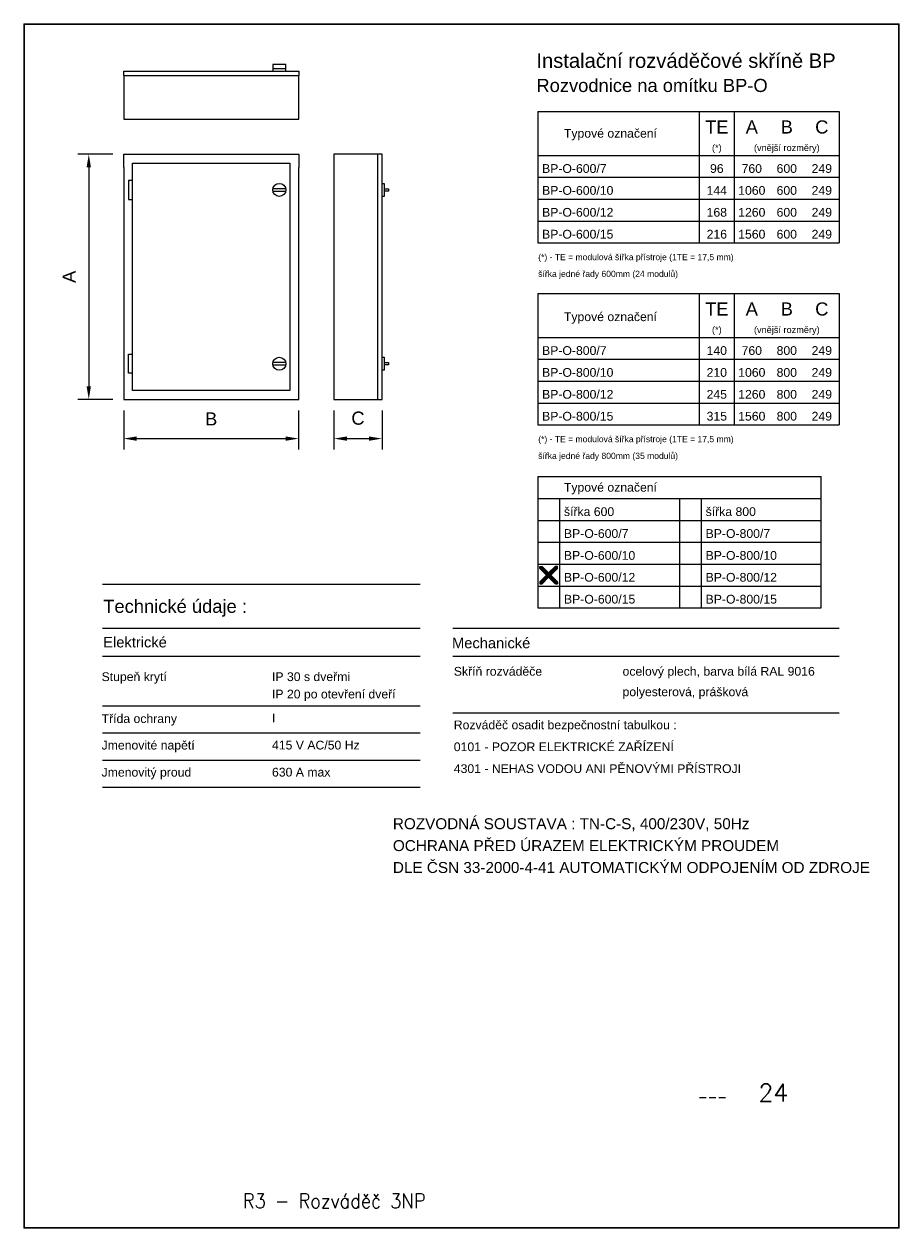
# Model space of a CAD drawing. Extents: x 779434 to 869009, y -84687 to -68442.
# Tile 4 of 6: x 823021 to 833021, y -84687 to -70937. Entities that reach past the tile are written whole.
import ezdxf
from ezdxf.enums import TextEntityAlignment as Align

# ---------------------------------------------------------------- set-up
doc = ezdxf.new("R2010")
doc.units = 0
doc.header["$MEASUREMENT"] = 0
doc.layers.get('0').update_dxf_attribs({"linetype": 'CONTINUOUS'})
doc.layers.get('DEFPOINTS').update_dxf_attribs({"linetype": 'CONTINUOUS'})
for name, color, linetype in [('__Bílá', 7, 'CONTINUOUS'), ('IN_RAZITKO', 7, 'CONTINUOUS'), ('OBRYSY', 7, 'CONTINUOUS'), ('RAZITKO', 7, 'CONTINUOUS')]:
    doc.layers.add(name, color=color, linetype=linetype)
doc.layers.add('MP2000N', color=7, linetype='CONTINUOUS', plot=False)
doc.styles.add('ARI-ROM-UNI', font='simplex.shx', dxfattribs={"width": 0.8})
doc.styles.add('Arial', font='arial.ttf')
doc.dimstyles.new('1---50', dxfattribs={"dimtxt": 150, "dimasz": 150, "dimexe": 125, "dimexo": 125, "dimgap": 75, "dimtad": 0, "dimzin": 0, "dimdsep": 46, "dimtxsty": 'Arial', "dimcen": -150, "dimdle": 1.25, "dimclrd": 256, "dimclre": 256, "dimclrt": 256, "dimadec": 4, "dimazin": 0, "dimtfac": 0.75, "dimtofl": 0, "dimtmove": 2, "dimatfit": 3, "dimfxl": 1, "dimtvp": 1.5, "dimtolj": 1, "dimtzin": 0, "dimlwd": -1, "dimlwe": -1, "dimarcsym": 0})

# ---------------------------------------------------------------- blocks, each defined once
blk = doc.blocks.new('*D55')
at = {"layer": '__Bílá', "transparency": 16777216}
for p, q in [((824035, -72424), (823636, -72424)), ((823761, -72574), (823761, -75074)), ((824035, -75224), (823636, -75224))]:
    blk.add_line(p, q, dxfattribs=at)
at = {"layer": '__Bílá', "lineweight": 35, "transparency": 16777216}
for points in [[(823736, -72574), (823786, -72574), (823761, -72424)], [(823736, -75074), (823786, -75074), (823761, -75224)]]:
    blk.add_solid(points, dxfattribs=at)
at = {"layer": 'DEFPOINTS', "color": 0, "lineweight": 35, "transparency": 16777216}
for p in [(824160, -72424), (823761, -75224), (824160, -75224)]:
    blk.add_point(p, dxfattribs=at)
at = {"layer": '__Bílá', "transparency": 16777216, "insert": (823536, -73824), "char_height": 150, "attachment_point": 5, "rotation": 90, "style": 'Arial'}
blk.add_mtext('\\A1;A', dxfattribs=at)
blk = doc.blocks.new('*D56')
at = {"layer": '__Bílá', "transparency": 16777216}
for p, q in [((824160, -75349), (824160, -75797)), ((826160, -75349), (826160, -75797)), ((824310, -75672), (826010, -75672))]:
    blk.add_line(p, q, dxfattribs=at)
at = {"layer": '__Bílá', "lineweight": 35, "transparency": 16777216}
for points in [[(824310, -75647), (824310, -75697), (824160, -75672)], [(826010, -75647), (826010, -75697), (826160, -75672)]]:
    blk.add_solid(points, dxfattribs=at)
at = {"layer": 'DEFPOINTS', "color": 0, "lineweight": 35, "transparency": 16777216}
for p in [(824160, -75224), (826160, -75224), (826160, -75672)]:
    blk.add_point(p, dxfattribs=at)
at = {"layer": '__Bílá', "transparency": 16777216, "insert": (825160, -75447), "char_height": 150, "attachment_point": 5, "style": 'Arial'}
blk.add_mtext('\\A1;B', dxfattribs=at)
blk = doc.blocks.new('*D57')
at = {"layer": '__Bílá', "transparency": 16777216}
for p, q in [((826563, -75349), (826563, -75797)), ((827113, -75349), (827113, -75797)), ((826713, -75672), (826963, -75672))]:
    blk.add_line(p, q, dxfattribs=at)
at = {"layer": '__Bílá', "lineweight": 35, "transparency": 16777216}
for points in [[(826713, -75647), (826713, -75697), (826563, -75672)], [(826963, -75647), (826963, -75697), (827113, -75672)]]:
    blk.add_solid(points, dxfattribs=at)
at = {"layer": 'DEFPOINTS', "color": 0, "lineweight": 35, "transparency": 16777216}
for p in [(826563, -75224), (827113, -75224), (827113, -75672)]:
    blk.add_point(p, dxfattribs=at)
at = {"layer": '__Bílá', "transparency": 16777216, "insert": (826838, -75439), "char_height": 150, "attachment_point": 5, "style": 'Arial'}
blk.add_mtext('\\A1;C', dxfattribs=at)
blk = doc.blocks.new('*X15')
at = {"color": 0, "linetype": 'Continuous'}
for p, q in [((2945.5, 4135.52), (2949.48, 4139.5)), ((2945.5, 4135.56), (2949.44, 4139.5)), ((2945.5, 4135.61), (2949.39, 4139.5)), ((2945.5, 4135.65), (2949.35, 4139.5)), ((2945.5, 4135.7), (2949.3, 4139.5)), ((2945.5, 4135.74), (2949.26, 4139.5)), ((2945.5, 4135.79), (2949.21, 4139.5)), ((2945.5, 4135.83), (2949.17, 4139.5)), ((2945.5, 4135.88), (2949.12, 4139.5)), ((2945.5, 4135.92), (2949.08, 4139.5)), ((2945.5, 4135.97), (2949.03, 4139.5)), ((2945.5, 4139.02), (2945.98, 4139.5)), ((2945.5, 4139.07), (2945.93, 4139.5)), ((2945.5, 4139.11), (2945.89, 4139.5)), ((2945.5, 4139.16), (2945.84, 4139.5)), ((2945.5, 4139.2), (2945.8, 4139.5)), ((2945.5, 4139.25), (2945.75, 4139.5)), ((2945.5, 4139.29), (2945.71, 4139.5)), ((2945.5, 4139.34), (2945.66, 4139.5)), ((2945.5, 4139.38), (2945.62, 4139.5)), ((2945.5, 4139.43), (2945.57, 4139.5)), ((2945.5, 4139.47), (2945.53, 4139.5)), ((2949.47, 4135.5), (2945.5, 4139.47)), ((2949.43, 4135.5), (2945.5, 4139.43)), ((2949.38, 4135.5), (2945.5, 4139.38)), ((2949.34, 4135.5), (2945.5, 4139.34)), ((2949.29, 4135.5), (2945.5, 4139.29)), ((2949.25, 4135.5), (2945.5, 4139.25)), ((2949.2, 4135.5), (2945.5, 4139.2)), ((2949.16, 4135.5), (2945.5, 4139.16)), ((2949.11, 4135.5), (2945.5, 4139.11)), ((2949.07, 4135.5), (2945.5, 4139.07)), ((2949.02, 4135.5), (2945.5, 4139.02)), ((2945.51, 4138.99), (2946.01, 4139.49)), ((2949.5, 4135.52), (2945.52, 4139.5)), ((2945.53, 4135.5), (2949.5, 4139.47)), ((2945.53, 4138.97), (2946.03, 4139.47)), ((2949.5, 4135.56), (2945.56, 4139.5)), ((2945.56, 4138.94), (2946.06, 4139.44)), ((2945.57, 4135.5), (2949.5, 4139.43)), ((2945.58, 4138.92), (2946.08, 4139.42)), ((2945.6, 4138.9), (2946.1, 4139.4)), ((2949.5, 4135.61), (2945.61, 4139.5)), ((2945.62, 4138.88), (2946.12, 4139.38)), ((2945.62, 4135.5), (2949.5, 4139.38)), ((2949.5, 4135.65), (2945.65, 4139.5)), ((2945.65, 4138.85), (2946.15, 4139.35)), ((2945.66, 4135.5), (2949.5, 4139.34)), ((2945.67, 4138.83), (2946.17, 4139.33)), ((2945.69, 4138.81), (2946.19, 4139.31)), ((2949.5, 4135.7), (2945.7, 4139.5)), ((2945.71, 4138.79), (2946.21, 4139.29)), ((2945.71, 4135.5), (2949.5, 4139.29)), ((2949.5, 4135.74), (2945.74, 4139.5)), ((2945.74, 4138.76), (2946.24, 4139.26)), ((2945.75, 4135.5), (2949.5, 4139.25)), ((2945.76, 4138.74), (2946.26, 4139.24)), ((2945.78, 4138.72), (2946.28, 4139.22)), ((2949.5, 4135.79), (2945.79, 4139.5)), ((2945.8, 4138.7), (2946.3, 4139.2)), ((2945.8, 4135.5), (2949.5, 4139.2)), ((2949.5, 4135.83), (2945.83, 4139.5)), ((2945.83, 4138.67), (2946.33, 4139.17)), ((2945.84, 4135.5), (2949.5, 4139.16)), ((2945.85, 4138.65), (2946.35, 4139.15)), ((2945.87, 4138.63), (2946.37, 4139.13)), ((2949.5, 4135.88), (2945.88, 4139.5)), ((2945.89, 4138.61), (2946.39, 4139.11)), ((2945.89, 4135.5), (2949.5, 4139.11)), ((2949.5, 4135.92), (2945.92, 4139.5)), ((2945.92, 4138.58), (2946.42, 4139.08)), ((2945.93, 4135.5), (2949.5, 4139.07)), ((2945.94, 4138.56), (2946.44, 4139.06)), ((2945.96, 4138.54), (2946.46, 4139.04)), ((2949.5, 4135.97), (2945.97, 4139.5)), ((2945.98, 4138.52), (2946.48, 4139.02)), ((2945.98, 4135.5), (2949.5, 4139.02)), ((2946.01, 4138.49), (2946.51, 4138.99)), ((2946.03, 4138.47), (2946.53, 4138.97)), ((2946.05, 4138.45), (2946.55, 4138.95)), ((2946.07, 4138.43), (2946.57, 4138.93)), ((2946.1, 4138.4), (2946.6, 4138.9)), ((2946.12, 4138.38), (2946.62, 4138.88)), ((2946.14, 4138.36), (2946.64, 4138.86)), ((2946.16, 4138.34), (2946.66, 4138.84)), ((2946.19, 4138.31), (2946.69, 4138.81)), ((2946.21, 4138.29), (2946.71, 4138.79)), ((2946.23, 4138.27), (2946.73, 4138.77)), ((2948.77, 4138.27), (2948.27, 4138.77)), ((2948.79, 4138.29), (2948.29, 4138.79)), ((2948.81, 4138.31), (2948.31, 4138.81)), ((2948.84, 4138.34), (2948.34, 4138.84)), ((2948.86, 4138.36), (2948.36, 4138.86)), ((2948.88, 4138.38), (2948.38, 4138.88)), ((2948.9, 4138.4), (2948.4, 4138.9)), ((2948.93, 4138.43), (2948.43, 4138.93)), ((2948.95, 4138.45), (2948.45, 4138.95)), ((2948.97, 4138.47), (2948.47, 4138.97)), ((2948.99, 4138.49), (2948.49, 4138.99)), ((2949.02, 4138.52), (2948.52, 4139.02)), ((2949.04, 4138.54), (2948.54, 4139.04)), ((2949.06, 4138.56), (2948.56, 4139.06)), ((2949.08, 4138.58), (2948.58, 4139.08)), ((2949.11, 4138.61), (2948.61, 4139.11)), ((2949.13, 4138.63), (2948.63, 4139.13)), ((2949.15, 4138.65), (2948.65, 4139.15)), ((2949.17, 4138.67), (2948.67, 4139.17)), ((2949.2, 4138.7), (2948.7, 4139.2)), ((2949.22, 4138.72), (2948.72, 4139.22)), ((2949.24, 4138.74), (2948.74, 4139.24)), ((2949.26, 4138.76), (2948.76, 4139.26)), ((2949.29, 4138.79), (2948.79, 4139.29)), ((2949.31, 4138.81), (2948.81, 4139.31)), ((2949.33, 4138.83), (2948.83, 4139.33)), ((2949.35, 4138.85), (2948.85, 4139.35)), ((2949.38, 4138.88), (2948.88, 4139.38)), ((2949.4, 4138.9), (2948.9, 4139.4)), ((2949.42, 4138.92), (2948.92, 4139.42)), ((2949.44, 4138.94), (2948.94, 4139.44)), ((2949.47, 4138.97), (2948.97, 4139.47)), ((2949.49, 4138.99), (2948.99, 4139.49)), ((2949.5, 4139.02), (2949.02, 4139.5)), ((2949.5, 4139.07), (2949.07, 4139.5)), ((2949.5, 4139.11), (2949.11, 4139.5)), ((2949.5, 4139.15), (2949.15, 4139.5)), ((2949.5, 4139.2), (2949.2, 4139.5)), ((2949.5, 4139.24), (2949.24, 4139.5)), ((2949.5, 4139.29), (2949.29, 4139.5)), ((2949.5, 4139.33), (2949.33, 4139.5)), ((2949.5, 4139.38), (2949.38, 4139.5)), ((2949.5, 4139.42), (2949.42, 4139.5)), ((2949.5, 4139.47), (2949.47, 4139.5)), ((2946.01, 4135.51), (2945.51, 4136.01)), ((2946.03, 4135.53), (2945.53, 4136.03)), ((2946.05, 4135.55), (2945.55, 4136.05)), ((2946.08, 4135.58), (2945.58, 4136.08)), ((2946.1, 4135.6), (2945.6, 4136.1)), ((2946.12, 4135.62), (2945.62, 4136.12)), ((2946.14, 4135.64), (2945.64, 4136.14)), ((2946.16, 4135.66), (2945.66, 4136.16)), ((2946.19, 4135.69), (2945.69, 4136.19)), ((2946.21, 4135.71), (2945.71, 4136.21)), ((2946.23, 4135.73), (2945.73, 4136.23)), ((2946.25, 4135.75), (2945.75, 4136.25)), ((2946.28, 4135.78), (2945.78, 4136.28)), ((2946.3, 4135.8), (2945.8, 4136.3)), ((2946.32, 4135.82), (2945.82, 4136.32)), ((2946.34, 4135.84), (2945.84, 4136.34)), ((2946.37, 4135.87), (2945.87, 4136.37)), ((2946.39, 4135.89), (2945.89, 4136.39)), ((2946.41, 4135.91), (2945.91, 4136.41)), ((2946.43, 4135.93), (2945.93, 4136.43)), ((2946.46, 4135.96), (2945.96, 4136.46)), ((2946.48, 4135.98), (2945.98, 4136.48)), ((2946.5, 4136), (2946, 4136.5)), ((2946.52, 4136.02), (2946.02, 4136.52)), ((2946.55, 4136.05), (2946.05, 4136.55)), ((2946.57, 4136.07), (2946.07, 4136.57)), ((2946.59, 4136.09), (2946.09, 4136.59)), ((2946.61, 4136.11), (2946.11, 4136.61)), ((2946.64, 4136.14), (2946.14, 4136.64)), ((2946.66, 4136.16), (2946.16, 4136.66)), ((2946.68, 4136.18), (2946.18, 4136.68)), ((2946.7, 4136.2), (2946.2, 4136.7)), ((2946.73, 4136.23), (2946.23, 4136.73)), ((2946.25, 4138.25), (2946.75, 4138.75)), ((2946.75, 4136.25), (2946.25, 4136.75)), ((2946.77, 4136.27), (2946.27, 4136.77)), ((2946.28, 4138.22), (2946.78, 4138.72)), ((2946.79, 4136.29), (2946.29, 4136.79)), ((2946.3, 4138.2), (2946.8, 4138.7)), ((2946.32, 4138.18), (2946.82, 4138.68)), ((2946.82, 4136.32), (2946.32, 4136.82)), ((2946.34, 4138.16), (2946.84, 4138.66)), ((2946.84, 4136.34), (2946.34, 4136.84)), ((2946.86, 4136.36), (2946.36, 4136.86)), ((2946.37, 4138.13), (2946.87, 4138.63)), ((2946.88, 4136.38), (2946.38, 4136.88)), ((2946.39, 4138.11), (2946.89, 4138.61)), ((2946.41, 4138.09), (2946.91, 4138.59)), ((2946.91, 4136.41), (2946.41, 4136.91)), ((2946.43, 4138.07), (2946.93, 4138.57)), ((2946.93, 4136.43), (2946.43, 4136.93)), ((2946.45, 4138.05), (2946.95, 4138.55)), ((2946.95, 4136.45), (2946.45, 4136.95)), ((2946.97, 4136.47), (2946.47, 4136.97)), ((2946.48, 4138.02), (2946.98, 4138.52)), ((2946.5, 4138), (2947, 4138.5)), ((2947, 4136.5), (2946.5, 4137)), ((2946.52, 4137.98), (2947.02, 4138.48)), ((2947.02, 4136.52), (2946.52, 4137.02)), ((2946.54, 4137.96), (2947.04, 4138.46)), ((2947.04, 4136.54), (2946.54, 4137.04)), ((2947.06, 4136.56), (2946.56, 4137.06)), ((2946.57, 4137.93), (2947.07, 4138.43)), ((2946.59, 4137.91), (2947.09, 4138.41)), ((2947.09, 4136.59), (2946.59, 4137.09)), ((2946.61, 4137.89), (2947.11, 4138.39)), ((2947.11, 4136.61), (2946.61, 4137.11)), ((2946.63, 4137.87), (2947.13, 4138.37)), ((2947.13, 4136.63), (2946.63, 4137.13)), ((2947.15, 4136.65), (2946.65, 4137.15)), ((2946.66, 4137.84), (2947.16, 4138.34)), ((2946.68, 4137.82), (2947.18, 4138.32)), ((2947.18, 4136.68), (2946.68, 4137.18)), ((2946.7, 4137.8), (2947.2, 4138.3)), ((2947.2, 4136.7), (2946.7, 4137.2)), ((2946.72, 4137.78), (2947.22, 4138.28)), ((2947.22, 4136.72), (2946.72, 4137.22)), ((2947.24, 4136.74), (2946.74, 4137.24)), ((2946.75, 4137.75), (2947.25, 4138.25)), ((2946.77, 4137.73), (2947.27, 4138.23)), ((2947.27, 4136.77), (2946.77, 4137.27)), ((2946.79, 4137.71), (2947.29, 4138.21)), ((2947.29, 4136.79), (2946.79, 4137.29)), ((2946.81, 4137.69), (2947.31, 4138.19)), ((2947.31, 4136.81), (2946.81, 4137.31)), ((2947.33, 4136.83), (2946.83, 4137.33)), ((2946.84, 4137.66), (2947.34, 4138.16)), ((2947.35, 4136.85), (2946.85, 4137.35)), ((2946.86, 4137.64), (2947.36, 4138.14)), ((2946.88, 4137.62), (2947.38, 4138.12)), ((2947.38, 4136.88), (2946.88, 4137.38)), ((2946.9, 4137.6), (2947.4, 4138.1)), ((2947.4, 4136.9), (2946.9, 4137.4)), ((2947.42, 4136.92), (2946.92, 4137.42)), ((2946.93, 4137.57), (2947.43, 4138.07)), ((2947.44, 4136.94), (2946.94, 4137.44)), ((2946.95, 4137.55), (2947.45, 4138.05)), ((2946.97, 4137.53), (2947.47, 4138.03)), ((2947.47, 4136.97), (2946.97, 4137.47)), ((2946.99, 4137.51), (2947.49, 4138.01)), ((2947.49, 4136.99), (2946.99, 4137.49)), ((2948.01, 4137.51), (2947.51, 4138.01)), ((2947.51, 4136.99), (2948.01, 4137.49)), ((2948.03, 4137.53), (2947.53, 4138.03)), ((2947.53, 4136.97), (2948.03, 4137.47)), ((2948.05, 4137.55), (2947.55, 4138.05)), ((2947.55, 4136.95), (2948.05, 4137.45)), ((2948.07, 4137.57), (2947.57, 4138.07)), ((2947.58, 4136.92), (2948.08, 4137.42)), ((2948.1, 4137.6), (2947.6, 4138.1)), ((2947.6, 4136.9), (2948.1, 4137.4)), ((2948.12, 4137.62), (2947.62, 4138.12)), ((2947.62, 4136.88), (2948.12, 4137.38)), ((2948.14, 4137.64), (2947.64, 4138.14)), ((2947.64, 4136.86), (2948.14, 4137.36)), ((2948.16, 4137.66), (2947.66, 4138.16)), ((2947.67, 4136.83), (2948.17, 4137.33)), ((2948.19, 4137.69), (2947.69, 4138.19)), ((2947.69, 4136.81), (2948.19, 4137.31)), ((2948.21, 4137.71), (2947.71, 4138.21)), ((2947.71, 4136.79), (2948.21, 4137.29)), ((2948.23, 4137.73), (2947.73, 4138.23)), ((2947.73, 4136.77), (2948.23, 4137.27)), ((2948.25, 4137.75), (2947.75, 4138.25)), ((2947.76, 4136.74), (2948.26, 4137.24)), ((2948.28, 4137.78), (2947.78, 4138.28)), ((2947.78, 4136.72), (2948.28, 4137.22)), ((2948.3, 4137.8), (2947.8, 4138.3)), ((2947.8, 4136.7), (2948.3, 4137.2)), ((2948.32, 4137.82), (2947.82, 4138.32)), ((2947.82, 4136.68), (2948.32, 4137.18)), ((2948.34, 4137.84), (2947.84, 4138.34)), ((2947.85, 4136.65), (2948.35, 4137.15)), ((2948.37, 4137.87), (2947.87, 4138.37)), ((2947.87, 4136.63), (2948.37, 4137.13)), ((2948.39, 4137.89), (2947.89, 4138.39)), ((2947.89, 4136.61), (2948.39, 4137.11)), ((2948.41, 4137.91), (2947.91, 4138.41)), ((2947.91, 4136.59), (2948.41, 4137.09)), ((2948.43, 4137.93), (2947.93, 4138.43)), ((2947.94, 4136.56), (2948.44, 4137.06)), ((2948.45, 4137.95), (2947.95, 4138.45)), ((2947.96, 4136.54), (2948.46, 4137.04)), ((2948.48, 4137.98), (2947.98, 4138.48)), ((2947.98, 4136.52), (2948.48, 4137.02)), ((2948.5, 4138), (2948, 4138.5)), ((2948, 4136.5), (2948.5, 4137)), ((2948.52, 4138.02), (2948.02, 4138.52)), ((2948.03, 4136.47), (2948.53, 4136.97)), ((2948.54, 4138.04), (2948.04, 4138.54)), ((2948.05, 4136.45), (2948.55, 4136.95)), ((2948.57, 4138.07), (2948.07, 4138.57)), ((2948.07, 4136.43), (2948.57, 4136.93)), ((2948.59, 4138.09), (2948.09, 4138.59)), ((2948.09, 4136.41), (2948.59, 4136.91)), ((2948.61, 4138.11), (2948.11, 4138.61)), ((2948.12, 4136.38), (2948.62, 4136.88)), ((2948.63, 4138.13), (2948.13, 4138.63)), ((2948.14, 4136.36), (2948.64, 4136.86)), ((2948.66, 4138.16), (2948.16, 4138.66)), ((2948.16, 4136.34), (2948.66, 4136.84)), ((2948.68, 4138.18), (2948.18, 4138.68)), ((2948.18, 4136.32), (2948.68, 4136.82)), ((2948.7, 4138.2), (2948.2, 4138.7)), ((2948.21, 4136.29), (2948.71, 4136.79)), ((2948.72, 4138.22), (2948.22, 4138.72)), ((2948.23, 4136.27), (2948.73, 4136.77)), ((2948.75, 4138.25), (2948.25, 4138.75)), ((2948.25, 4136.25), (2948.75, 4136.75)), ((2948.27, 4136.23), (2948.77, 4136.73)), ((2948.3, 4136.2), (2948.8, 4136.7)), ((2948.32, 4136.18), (2948.82, 4136.68)), ((2948.34, 4136.16), (2948.84, 4136.66)), ((2948.36, 4136.14), (2948.86, 4136.64)), ((2948.39, 4136.11), (2948.89, 4136.61)), ((2948.41, 4136.09), (2948.91, 4136.59)), ((2948.43, 4136.07), (2948.93, 4136.57)), ((2948.45, 4136.05), (2948.95, 4136.55)), ((2948.48, 4136.02), (2948.98, 4136.52)), ((2948.5, 4136), (2949, 4136.5)), ((2948.52, 4135.98), (2949.02, 4136.48)), ((2948.54, 4135.96), (2949.04, 4136.46)), ((2948.57, 4135.93), (2949.07, 4136.43)), ((2948.59, 4135.91), (2949.09, 4136.41)), ((2948.61, 4135.89), (2949.11, 4136.39)), ((2948.63, 4135.87), (2949.13, 4136.37)), ((2948.66, 4135.84), (2949.15, 4136.34)), ((2948.68, 4135.82), (2949.18, 4136.32)), ((2948.7, 4135.8), (2949.2, 4136.3)), ((2948.72, 4135.78), (2949.22, 4136.28)), ((2948.74, 4135.76), (2949.24, 4136.26)), ((2948.77, 4135.73), (2949.27, 4136.23)), ((2948.79, 4135.71), (2949.29, 4136.21)), ((2948.81, 4135.69), (2949.31, 4136.19)), ((2948.83, 4135.67), (2949.33, 4136.17)), ((2948.86, 4135.64), (2949.36, 4136.14)), ((2948.88, 4135.62), (2949.38, 4136.12)), ((2948.9, 4135.6), (2949.4, 4136.1)), ((2948.92, 4135.58), (2949.42, 4136.08)), ((2948.95, 4135.55), (2949.45, 4136.05)), ((2948.97, 4135.53), (2949.47, 4136.03)), ((2948.99, 4135.51), (2949.49, 4136.01)), ((2945.97, 4135.5), (2945.5, 4135.97)), ((2945.93, 4135.5), (2945.5, 4135.93)), ((2945.88, 4135.5), (2945.5, 4135.88)), ((2945.84, 4135.5), (2945.5, 4135.84)), ((2945.79, 4135.5), (2945.5, 4135.79)), ((2945.75, 4135.5), (2945.5, 4135.75)), ((2945.7, 4135.5), (2945.5, 4135.7)), ((2945.66, 4135.5), (2945.5, 4135.66)), ((2945.61, 4135.5), (2945.5, 4135.61)), ((2945.57, 4135.5), (2945.5, 4135.57)), ((2945.52, 4135.5), (2945.5, 4135.52)), ((2949.03, 4135.5), (2949.5, 4135.97)), ((2949.07, 4135.5), (2949.5, 4135.93)), ((2949.12, 4135.5), (2949.5, 4135.88)), ((2949.16, 4135.5), (2949.5, 4135.84)), ((2949.21, 4135.5), (2949.5, 4135.79)), ((2949.25, 4135.5), (2949.5, 4135.75)), ((2949.3, 4135.5), (2949.5, 4135.7)), ((2949.34, 4135.5), (2949.5, 4135.66)), ((2949.39, 4135.5), (2949.5, 4135.61)), ((2949.43, 4135.5), (2949.5, 4135.57)), ((2949.48, 4135.5), (2949.5, 4135.52))]:
    blk.add_line(p, q, dxfattribs=at)
blk = doc.blocks.new('KŘÍŽEK')
for p, q in [((0.5, 4), (0.5, 4.5)), ((0.5, 4.5), (1, 4.5)), ((2, 2.5), (0.5, 4)), ((1, 4.5), (2.5, 3)), ((4, 4.5), (2.5, 3)), ((3, 2.5), (4.5, 4)), ((4.5, 4.5), (4, 4.5)), ((4.5, 4), (4.5, 4.5)), ((2, 2.5), (0.5, 1)), ((0.5, 1), (0.5, 0.5)), ((0.5, 0.5), (1, 0.5)), ((1, 0.5), (2.5, 2)), ((4, 0.5), (2.5, 2)), ((3, 2.5), (4.5, 1)), ((4.5, 0.5), (4, 0.5)), ((4.5, 1), (4.5, 0.5))]:
    blk.add_line(p, q)
blk.add_blockref('*X15', (-2945, -4135))

msp = doc.modelspace()

# ---------------------------------------------------------------- linework, layer by layer
at = {"layer": '__Bílá'}
for p, q in [((824160.335, -71473.811), (826160.335, -71473.811)), ((824160.335, -71523.811), (824160.335, -71473.811)), ((826013.869, -71398.811), (825863.869, -71398.811)), ((825863.869, -71398.811), (825863.869, -71473.811)), ((826013.869, -71448.811), (825863.869, -71448.811)), ((826013.869, -71473.811), (826013.869, -71398.811)), ((826160.335, -71473.811), (826160.335, -71523.811)), ((824160.335, -71523.811), (824160.335, -72023.811)), ((824160.335, -71523.811), (826160.335, -71523.811)), ((826160.335, -72023.811), (826160.335, -71523.811)), ((824160.335, -72023.811), (826160.335, -72023.811)), ((828892.017, -71937.218), (832339.439, -71937.218)), ((828892.017, -71937.218), (828892.017, -73437.218)), ((830739.439, -71937.218), (830739.439, -73437.218)), ((831139.439, -71937.218), (831139.439, -73437.218)), ((832339.439, -71937.218), (832339.439, -73437.218)), ((824160.335, -72424.123), (826160.335, -72424.123)), ((824160.335, -72574.123), (824160.335, -72424.123)), ((826160.335, -72424.123), (826160.335, -72574.123)), ((827113.232, -72424.123), (826563.232, -72424.123)), ((826563.232, -72424.123), (826563.232, -75224.123)), ((827063.232, -75224.123), (827063.232, -72424.123)), ((827113.232, -75224.123), (827113.232, -72424.123)), ((828892.017, -72437.218), (832339.439, -72437.218)), ((824160.335, -72574.123), (824160.335, -75074.123)), ((824260.335, -72524.123), (826060.335, -72524.123)), ((824260.335, -75124.123), (824260.335, -72524.123)), ((826060.335, -72524.123), (826060.335, -75124.123)), ((826160.335, -75074.123), (826160.335, -72574.123)), ((824260.335, -72723.192), (824215.388, -72723.192)), ((824215.388, -72723.192), (824215.388, -72939.831)), ((828892.017, -72687.218), (832339.439, -72687.218)), ((826012.82, -72819.011), (825864.918, -72819.011)), ((825864.918, -72844.011), (826012.82, -72844.011)), ((827113.232, -72756.511), (827138.232, -72756.511)), ((827138.232, -72756.511), (827138.232, -72906.511)), ((827138.232, -72819.011), (827188.232, -72819.011)), ((827188.232, -72844.011), (827138.232, -72844.011)), ((827188.232, -72819.011), (827188.232, -72844.011)), ((824215.388, -72939.831), (824260.335, -72939.831)), ((827138.232, -72906.511), (827113.232, -72906.511)), ((828892.017, -72937.218), (832339.439, -72937.218)), ((828892.017, -73187.218), (832339.439, -73187.218)), ((828892.017, -73437.218), (832339.439, -73437.218)), ((828892.017, -74016.096), (832339.439, -74016.096)), ((828892.017, -74016.096), (828892.017, -75516.096)), ((830739.439, -74016.096), (830739.439, -75516.096)), ((831139.439, -74016.096), (831139.439, -75516.096)), ((832339.439, -74016.096), (832339.439, -75516.096)), ((828892.017, -74516.096), (832339.439, -74516.096)), ((824215.388, -74708.415), (824260.335, -74708.415)), ((824215.388, -74925.054), (824215.388, -74708.415)), ((827113.232, -74741.735), (827138.232, -74741.735)), ((827138.232, -74741.735), (827138.232, -74891.735)), ((828892.017, -74766.096), (832339.439, -74766.096)), ((824260.335, -74925.054), (824215.388, -74925.054)), ((826012.82, -74804.235), (825864.918, -74804.235)), ((825864.918, -74829.235), (826012.82, -74829.235)), ((827138.232, -74891.735), (827113.232, -74891.735)), ((827138.232, -74804.235), (827188.232, -74804.235)), ((827188.232, -74829.235), (827138.232, -74829.235)), ((827188.232, -74804.235), (827188.232, -74829.235)), ((824160.335, -75074.123), (824160.335, -75224.123)), ((826160.335, -75224.123), (826160.335, -75074.123)), ((828892.017, -75016.096), (832339.439, -75016.096)), ((826060.335, -75124.123), (824260.335, -75124.123)), ((824160.335, -75224.123), (826160.335, -75224.123)), ((826563.232, -75224.123), (827113.232, -75224.123)), ((828892.017, -75266.096), (832339.439, -75266.096)), ((828892.017, -75516.096), (832339.439, -75516.096)), ((828892.017, -76106.073), (828892.017, -77606.073)), ((828892.017, -76106.073), (832131.545, -76106.073)), ((832131.545, -77606.073), (832131.545, -76106.073)), ((828892.017, -76356.073), (832131.545, -76356.073)), ((829142.017, -76356.073), (829142.017, -77606.073)), ((830511.781, -76356.073), (830511.781, -77606.073)), ((830761.781, -76356.073), (830761.781, -77606.073)), ((828892.017, -76606.073), (832131.545, -76606.073)), ((828892.017, -76856.073), (832131.545, -76856.073)), ((828892.017, -77106.073), (832131.545, -77106.073)), ((823917.049, -77333.338), (827548.682, -77333.338)), ((828892.017, -77356.073), (832131.545, -77356.073)), ((828892.017, -77606.073), (832131.545, -77606.073)), ((823917.049, -77835.241), (827548.682, -77835.241)), ((827923.844, -77835.241), (832339.439, -77835.241)), ((823917.049, -78155.083), (827548.682, -78155.083)), ((827923.844, -78155.083), (832339.439, -78155.083)), ((823917.049, -78724.638), (827548.682, -78724.638)), ((827923.844, -78802.374), (832339.439, -78802.374)), ((823917.049, -79033.789), (827548.682, -79033.789)), ((823917.049, -79342.941), (827548.682, -79342.941)), ((823917.049, -79652.092), (827548.682, -79652.092))]:
    msp.add_line(p, q, dxfattribs=at)
for centre in [(825938.869, -72831.511), (825938.869, -74816.735)]:
    msp.add_circle(centre, 75, dxfattribs=at)
at = {"layer": 'MP2000N', "color": 6, "linetype": 'Continuous'}
for p, q in [((823021.265, -70937.219), (823021.265, -84687.219)), ((833021.265, -70937.219), (823021.265, -70937.219)), ((833021.265, -84687.219), (833021.265, -70937.219)), ((823021.265, -84687.219), (833021.265, -84687.219))]:
    msp.add_line(p, q, dxfattribs=at)
msp.add_lwpolyline([(823021.265, -70937.219), (833021.265, -70937.219), (833021.265, -84687.219), (823021.265, -84687.219)], close=True, dxfattribs=at)
at = {"layer": 'OBRYSY', "color": 2, "linetype": 'Continuous'}
for p in [(833021.265, -70937.219), (833021.265, -84687.219)]:
    msp.add_point(p, dxfattribs=at)
at = {"layer": 'RAZITKO', "color": 2, "linetype": 'Continuous'}
for p in [(823021.265, -70937.219), (823021.265, -84687.219), (823021.265, -84687.219), (823021.265, -84687.219)]:
    msp.add_point(p, dxfattribs=at)

# ---------------------------------------------------------------- block references
at = {"layer": '__Bílá', "xscale": 50, "yscale": 50, "zscale": 50}
msp.add_blockref('KŘÍŽEK', (828892.017, -77356.073), dxfattribs=at)

# ---------------------------------------------------------------- texts
at = {"layer": '__Bílá', "style": 'Arial'}
for s, height, p in [('Instalační rozváděčové skříně BP', 165, (828877.324, -71437.218)), ('Rozvodnice na omítku BP-O', 150, (828877.324, -71713.077)), ('Typové označení', 100, (829192.017, -72234.556)), ('BP-O-600/7', 100, (828942.017, -72637.218)), ('BP-O-600/10', 100, (828942.017, -72887.218)), ('BP-O-600/12', 100, (828942.017, -73137.218)), ('BP-O-600/15', 100, (828942.017, -73387.218)), ('(*) - TE = modulová šířka přístroje (1TE = 17,5 mm)', 70, (828898.213, -73633.785)), ('šířka jedné řady 600mm (24 modulů)', 70, (828898.213, -73824.721)), ('Typové označení', 100, (829192.017, -74329.839)), ('BP-O-800/7', 100, (828942.017, -74716.096)), ('BP-O-800/10', 100, (828942.017, -74966.096)), ('BP-O-800/12', 100, (828942.017, -75216.096)), ('BP-O-800/15', 100, (828942.017, -75466.096)), ('(*) - TE = modulová šířka přístroje (1TE = 17,5 mm)', 70, (828898.213, -75712.662)), ('šířka jedné řady 800mm (35 modulů)', 70, (828898.213, -75903.598)), ('Typové označení', 100, (829192.017, -76277.796)), ('šířka 600', 100, (829192.017, -76556.073)), ('šířka 800', 100, (830811.781, -76556.073)), ('BP-O-600/7', 100, (829192.017, -76806.073)), ('BP-O-800/7', 100, (830811.781, -76806.073)), ('BP-O-600/10', 100, (829192.017, -77056.073)), ('BP-O-800/10', 100, (830811.781, -77056.073)), ('BP-O-600/12', 100, (829192.017, -77306.073)), ('BP-O-800/12', 100, (830811.781, -77306.073)), ('Technické údaje :', 150, (823926.504, -77661.983)), ('BP-O-600/15', 100, (829192.017, -77556.073)), ('BP-O-800/15', 100, (830811.781, -77556.073)), ('Elektrické', 120, (823926.504, -78056.79)), ('Mechanické', 120, (827913.35, -78066.206)), ('Stupeň krytí', 100, (823907.594, -78441.225)), ('IP 30 s dveřmi', 100, (825855.372, -78441.225)), ('Skříň rozváděče', 100, (827933.299, -78379.728)), ('ocelový plech, barva bílá RAL 9016', 100, (829862.167, -78379.728)), ('polyesterová, prášková', 100, (829862.167, -78614.077)), ('IP 20 po otevření dveří', 100, (825855.372, -78639.571)), ('Třída ochrany', 100, (823907.594, -78920.146)), ('I', 100, (825855.372, -78913.539)), ('Rozváděč osadit bezpečnostní tabulkou :', 100, (827933.299, -78991.708)), ('Jmenovité napětí', 100, (823907.594, -79223.267)), ('415 V AC/50 Hz', 100, (825855.372, -79222.69)), ('0101 - POZOR ELEKTRICKÉ ZAŘÍZENÍ', 100, (827933.299, -79241.708)), ('Jmenovitý proud', 100, (823907.594, -79532.418)), ('630 A max', 100, (825855.372, -79531.842)), ('4301 - NEHAS VODOU ANI PĚNOVÝMI PŘÍSTROJI', 100, (827933.299, -79491.708)), ('ROZVODNÁ SOUSTAVA : TN-C-S, 400/230V, 50Hz', 125, (827237.127, -80132.98)), ('OCHRANA PŘED ÚRAZEM ELEKTRICKÝM PROUDEM', 125, (827237.127, -80382.98)), ('DLE ČSN 33-2000-4-41 AUTOMATICKÝM ODPOJENÍM OD ZDROJE', 125, (827237.127, -80632.98))]:
    msp.add_text(s, height=height, dxfattribs=at).set_placement(p)
for s, height, p in [('TE', 150, (830939.439, -72187.218)), ('A', 150, (831339.439, -72187.218)), ('B', 150, (831739.439, -72187.218)), ('C', 150, (832139.439, -72187.218)), ('(*)', 75, (830939.439, -72387.218)), ('(vnější rozměry)', 75, (831739.439, -72387.218)), ('96', 100, (830939.439, -72637.218)), ('760', 100, (831339.439, -72637.218)), ('600', 100, (831739.439, -72637.218)), ('249', 100, (832139.439, -72637.218)), ('144', 100, (830939.439, -72887.218)), ('1060', 100, (831339.439, -72887.218)), ('600', 100, (831739.439, -72887.218)), ('249', 100, (832139.439, -72887.218)), ('168', 100, (830939.439, -73137.218)), ('1260', 100, (831339.439, -73137.218)), ('600', 100, (831739.439, -73137.218)), ('249', 100, (832139.439, -73137.218)), ('216', 100, (830939.439, -73387.218)), ('1560', 100, (831339.439, -73387.218)), ('600', 100, (831739.439, -73387.218)), ('249', 100, (832139.439, -73387.218)), ('TE', 150, (830939.439, -74266.096)), ('A', 150, (831339.439, -74266.096)), ('B', 150, (831739.439, -74266.096)), ('C', 150, (832139.439, -74266.096)), ('(*)', 75, (830939.439, -74466.096)), ('(vnější rozměry)', 75, (831739.439, -74466.096)), ('140', 100, (830939.439, -74716.096)), ('760', 100, (831339.439, -74716.096)), ('800', 100, (831739.439, -74716.096)), ('249', 100, (832139.439, -74716.096)), ('210', 100, (830939.439, -74966.096)), ('1060', 100, (831339.439, -74966.096)), ('800', 100, (831739.439, -74966.096)), ('249', 100, (832139.439, -74966.096)), ('245', 100, (830939.439, -75216.096)), ('1260', 100, (831339.439, -75216.096)), ('800', 100, (831739.439, -75216.096)), ('249', 100, (832139.439, -75216.096)), ('315', 100, (830939.439, -75466.096)), ('1560', 100, (831339.439, -75466.096)), ('800', 100, (831739.439, -75466.096)), ('249', 100, (832139.439, -75466.096))]:
    msp.add_text(s, height=height, dxfattribs=at).set_placement(p, align=Align.CENTER)
at = {"layer": 'IN_RAZITKO', "transparency": 33554687, "style": 'ARI-ROM-UNI'}
for s, height, p in [('24', 200, (831414.209, -83241.657)), ('---', 100, (830723.328, -83241.657))]:
    msp.add_text(s, height=height, dxfattribs=at).set_placement(p)
at = {"layer": 'IN_RAZITKO', "transparency": 33554687, "style": 'ARI-ROM-UNI', "width": 0.9}
msp.add_text('R3 - Rozváděč 3NP', height=166.66667, dxfattribs=at).set_placement((825521.474, -84461.688))

# ---------------------------------------------------------------- dimensions: what is measured, and where the dimension line sits
at = {"layer": '__Bílá'}
dim = msp.add_linear_dim(base=(823761.105, -75224.123), p1=(824160.335, -72424.123), p2=(824160.335, -75224.123), angle=90, text='A', dimstyle='1---50', dxfattribs=at)
dim.commit()
dim.dimension.update_dxf_attribs({"geometry": '*D55', "text_midpoint": (823536.105, -73824.123)})
for base, p1, p2, text, picture, middle in [((826160.335, -75671.984), (824160.335, -75224.123), (826160.335, -75224.123), 'B', '*D56', (825160.335, -75446.984)), ((827113.232, -75671.984), (826563.232, -75224.123), (827113.232, -75224.123), 'C', '*D57', (826838.232, -75439.31))]:
    dim = msp.add_linear_dim(base=base, p1=p1, p2=p2, text=text, dimstyle='1---50', dxfattribs=at)
    dim.commit()
    dim.dimension.update_dxf_attribs({"geometry": picture, "text_midpoint": middle})

doc.saveas('drawing.dxf')
